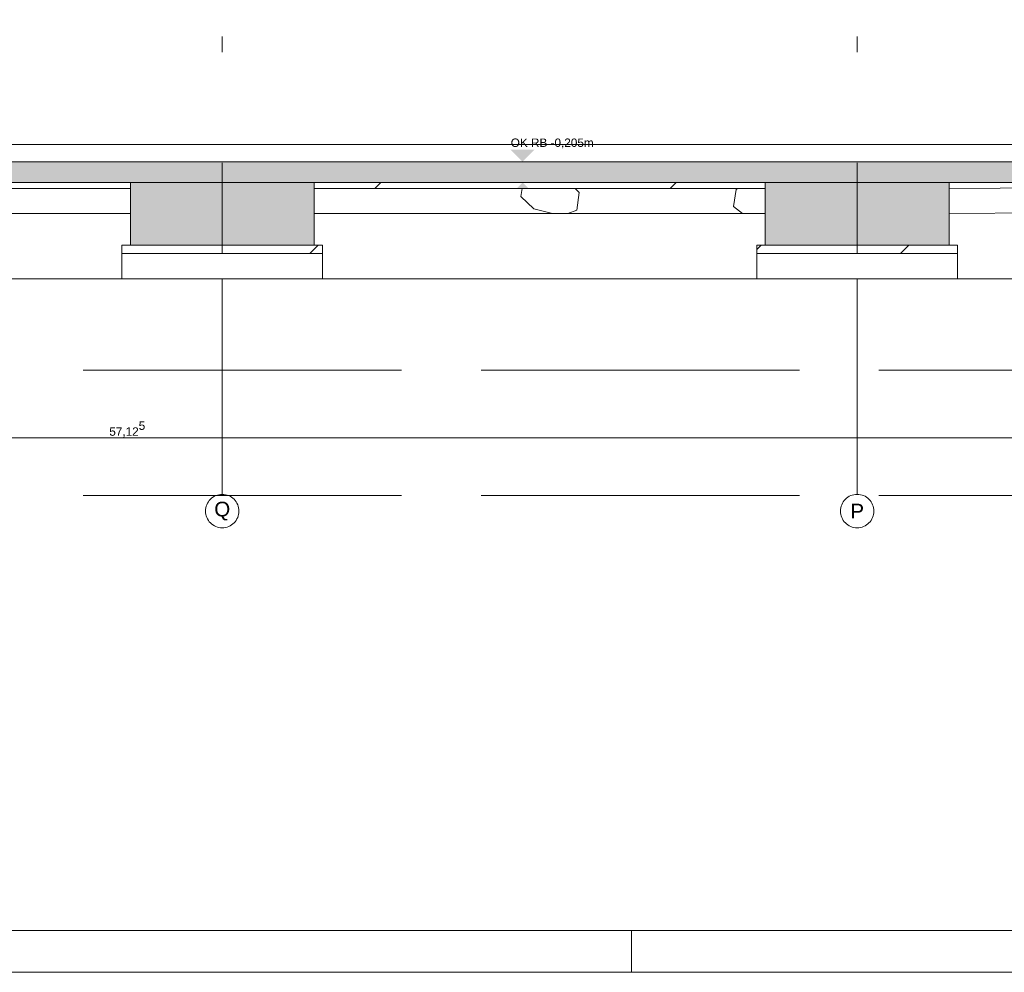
# Model space of a CAD drawing. Header units: metres. Extents: x -3716 to 31, y -1854 to 706.
# Tile 39 of 207: x -1961 to -1813, y -345 to -203. Entities that reach past the tile are written whole.
import ezdxf

# ---------------------------------------------------------------- set-up
doc = ezdxf.new("R2010")
doc.units = ezdxf.units.M
doc.header["$LTSCALE"] = 1.25
doc.header["$PDMODE"] = 1
doc.header["$PDSIZE"] = -2
doc.linetypes.add('ISO-02 Strichlinie', pattern=[3.81, 3.048, -0.762])
doc.linetypes.add('Linienart-53', pattern=[5.291531, 3.175, -1.058062, 0.352704, -0.705764])
doc.layers.get('0').update_dxf_attribs({"lineweight": 25})
for name, color, linetype, lineweight, true_color in [('30 -35 Decken- 0 Decken', 7, 'Continuous', 35, 0x00ee00), ('70 -72 Beschriftung- 1 Beschriftung allgemein', 7, 'Continuous', 9, 0xff6633), ('70 -76 Bemaßung- 2 Allgemein', 7, 'Continuous', 5, 0x6666cc)]:
    doc.layers.add(name, color=color, linetype=linetype, lineweight=lineweight, true_color=true_color)
for name, color, linetype, lineweight in [('70 -71 Achsen- 1 Gebäudeachsen', 7, 'Linienart-53', 18), ('70 -74 Zeichnungsblatt- 4 Plankopf Linie', 7, 'Continuous', 13), ('Keine', 7, 'Continuous', 9)]:
    doc.layers.add(name, color=color, linetype=linetype, lineweight=lineweight)
doc.styles.add('Arial', font='arial.ttf')
doc.dimstyles.new('SIA_DIN1356', dxfattribs={"dimtxt": 1.258608, "dimasz": 2.80603, "dimexe": 2.5, "dimexo": 3.75, "dimgap": 0.625, "dimtad": 1, "dimdec": 3, "dimtxsty": 'Arial', "dimblk": 'VW_SLASH-1', "dimblk1": 'VW_SLASH-1', "dimblk2": 'VW_SLASH-1', "dimcen": 0, "dimdle": 2.5, "dimadec": 3, "dimazin": 0, "dimtfac": 1, "dimtdec": 3, "dimtix": 1, "dimtmove": 0, "dimatfit": 0, "dimldrblk": 'VW_FILLEDARROW-1', "dimfxl": 1, "dimfrac": 2, "dimtolj": 1, "dimarcsym": 0})
pattern_1 = [(-135, (0, 0), (0.883883, -0.883883), [2.12132, -1.414214])]
pattern_2 = [(19.983, (0, 0), (3.0513, -2.96883), [0.19305, -3.66798]), (-13.8697, (0.1815, 0.066), (3.0513, -2.96883), [0.34402, -6.53646]), (-44.2152, (0.5155, -0.0165), (-0.57727, -4.28831), [0.21286, -4.04441]), (-97.6668, (0.668, -0.165), (-3.62857, -1.31948), [0.21635, -4.11064]), (-160.017, (0.639, -0.3794), (-6.67987, 1.64935), [0.19305, -3.66798]), (166.1303, (0.4577, -0.4453), (-9.73117, 4.618182), [0.34402, -6.53646]), (135.7848, (0.1237, -0.363), (0.57727, 4.28831), [0.21286, -4.04441]), (82.3332, (-0.029, -0.2145), (3.62857, 1.31948), [0.21635, -4.11064]), (-110.556, (-1.1957, 1.773), (4.23201, -2.40967), [0.17615, -4.14553]), (-67.1952, (-1.2576, 1.608), (4.23201, -2.40967), [0.28547, -6.7182]), (-29.657, (-1.147, 1.345), (5.74945, 1.63685), [0.1985, -4.67145]), (15.8914, (-0.9746, 1.2468), (1.517445, 4.04652), [0.24366, -5.73426]), (69.444, (-0.74, 1.3135), (-4.23201, 2.40967), [0.17615, -4.14553]), (112.8048, (-0.6783, 1.4784), (-1.517445, -4.04652), [0.28547, -6.71819]), (150.343, (-0.789, 1.7415), (-1.51744, -4.04652), [0.1985, -4.67145]), (-164.1086, (-0.9614, 1.8398), (-4.23201, 2.40967), [0.24366, -5.73426]), (-136.779, (0.742, -1.897), (2.8039, -7.00974), [0.18786, -9.2051]), (-68.1986, (0.605, -2.025), (9.6487, -0.57727), [0.151, -7.39873]), (-3.424, (0.6614, -2.166), (6.8448, 6.43247), [0.1933, -9.47264]), (43.221, (0.8544, -2.177), (-2.8039, 7.00974), [0.18786, -9.2051]), (111.8014, (0.991, -2.0485), (-9.6487, 0.57727), [0.151, -7.39873]), (176.576, (0.935, -1.908), (-6.8448, -6.43247), [0.1933, -9.47264]), (142.0458, (-1.1546, -1.1546), (-0.65974, -4.04091), [0.26147, -4.96791]), (80.7274, (-1.3606, -0.994), (-4.78312, -0.82468), [0.20472, -3.88969]), (41.7948, (-1.3278, -0.7917), (-4.783117, -0.824675), [0.36503, -6.93556]), (9.7824, (-1.0555, -0.5485), (-4.12338, 3.21623), [0.24268, -4.611]), (-37.9542, (-0.8165, -0.5072), (0.65974, 4.04091), [0.26147, -4.96791]), (-99.2726, (-0.6102, -0.668), (5.44286, 4.86558), [0.40944, -3.68497]), (-170.2176, (-0.6763, -1.072), (4.12338, -3.21623), [0.48537, -4.36832])]

# ---------------------------------------------------------------- blocks, each defined once
blk = doc.blocks.new('Plankopf')
at = {"layer": '70 -74 Zeichnungsblatt- 4 Plankopf Linie', "color": 7, "linetype": 'ISO-02 Strichlinie', "lineweight": 5, "transparency": 33554687}
blk.add_line((-0.4525, -0.4205), (-0.4525, -0.4155), dxfattribs=at)
at = {"layer": '70 -74 Zeichnungsblatt- 4 Plankopf Linie', "transparency": 33554687, "flags": 128}
for points in [[(-1.0675, 0.4205), (1.0675, 0.4205), (1.0675, -0.4205), (-1.0675, -0.4205)], [(-1.0475, -0.4155), (-1.0475, 0.4155), (1.0625, 0.4155), (1.0625, -0.4155)]]:
    blk.add_lwpolyline(points, close=True, dxfattribs=at)
at = {"layer": '70 -74 Zeichnungsblatt- 4 Plankopf Linie', "color": 0, "flags": 1}
for tag in ['Approval', 'Approval', 'Approval', 'Approval', 'Approval', 'AR_Genehmigt_-_Datum', 'Auto_Generate_Page_Number', 'Auto_Total_Num_Sheets', 'Auftraggeber', 'Auftraggeber_Zusatz_-1-', 'Auftraggeber_Zusatz_-2-', 'Architekt', 'Architekt_Zusatz_-1-', 'Architekt_Zusatz_-2-', 'Approval', 'Current_Plot_Date', 'Scale', 'Sheet_Number', 'Sheet_Title', 'Teil', 'Gewerk', 'Total_Num_Sheets', 'Tragwerksplanung', 'Tragwerksplanung_Zusatz_-1-', 'Tragwerksplanung_Zusatz_-2-', 'Geschäftszeichen', 'Zone', 'Zone', 'Zone', 'Zone', 'Zone', 'Status', 'TGA', 'TGA_Zusatz_-1-', 'TGA_Zusatz_-2-', 'Zone', 'Number', 'Publish_Date', 'Number', 'Publish_Date', 'Number', 'Publish_Date', 'Number', 'Publish_Date', 'Number', 'Publish_Date', 'Planungsgrundlagen', 'Plot_Date_Format', 'BH_Genehmigt_-_Datum', 'Papiermaße', 'Ebene', 'Page_Number', 'Plannummer_Fachplaner', 'File_Name', 'File_Name_Include_Path', 'Projektname_Zusatz', 'Project_Address', 'Landschaftsarchitekt', 'Landschaftsarchitekten_Zusatz-1-', 'Landschaftsarchitekten_Zusatz_-2-', 'Höhe_üNHN', 'Leistungsphase', 'Number', 'Publish_Date', 'Recipients', 'Recipients', 'Recipients', 'Recipients', 'Recipients', 'Project_Date', 'Project_ID', 'Project_Name', 'Recipients', 'Date', 'Note', 'Date', 'Note', 'Date', 'Note', 'Date', 'Note', 'Date', 'Note', 'Format', 'Date', 'Date', 'Note']:
    blk.add_attdef(tag, (-1.0675, -0.4205), '', height=0.00018, dxfattribs=at)
blk = doc.blocks.new('Gruppe-1101')
at = {"layer": '70 -71 Achsen- 1 Gebäudeachsen', "transparency": 33554687}
for p, q in [((-129.821, 32.385), (-129.821, 37.864)), ((-122.221, 32.385), (-122.221, 37.864))]:
    blk.add_line(p, q, dxfattribs=at)
at = {"color": 255, "transparency": 33554687}
for points in [[(-129.821, 31.985), (-129.841, 31.986), (-129.86, 31.989), (-129.879, 31.994), (-129.898, 32), (-129.915, 32.009), (-129.932, 32.019), (-129.948, 32.031), (-129.962, 32.044), (-129.976, 32.058), (-129.987, 32.074), (-129.997, 32.091), (-130.006, 32.109), (-130.012, 32.127), (-130.017, 32.146), (-130.02, 32.166), (-130.021, 32.185), (-130.02, 32.205), (-130.017, 32.224), (-130.012, 32.243), (-130.006, 32.262), (-129.997, 32.28), (-129.987, 32.296), (-129.976, 32.312), (-129.962, 32.327), (-129.948, 32.34), (-129.932, 32.352), (-129.915, 32.362), (-129.898, 32.37), (-129.879, 32.377), (-129.86, 32.381), (-129.841, 32.384), (-129.821, 32.385), (-129.801, 32.384), (-129.782, 32.381), (-129.763, 32.377), (-129.744, 32.37), (-129.727, 32.362), (-129.71, 32.352), (-129.694, 32.34), (-129.68, 32.327), (-129.666, 32.312), (-129.655, 32.296), (-129.645, 32.28), (-129.636, 32.262), (-129.63, 32.243), (-129.625, 32.224), (-129.622, 32.205), (-129.621, 32.185), (-129.622, 32.166), (-129.625, 32.146), (-129.63, 32.127), (-129.636, 32.109), (-129.645, 32.091), (-129.655, 32.074), (-129.666, 32.058), (-129.68, 32.044), (-129.694, 32.031), (-129.71, 32.019), (-129.727, 32.009), (-129.744, 32), (-129.763, 31.994), (-129.782, 31.989), (-129.801, 31.986)], [(-122.221, 31.985), (-122.241, 31.986), (-122.26, 31.989), (-122.279, 31.994), (-122.298, 32), (-122.315, 32.009), (-122.332, 32.019), (-122.348, 32.031), (-122.362, 32.044), (-122.376, 32.058), (-122.387, 32.074), (-122.397, 32.091), (-122.406, 32.109), (-122.412, 32.127), (-122.417, 32.146), (-122.42, 32.166), (-122.421, 32.185), (-122.42, 32.205), (-122.417, 32.224), (-122.412, 32.243), (-122.406, 32.262), (-122.397, 32.28), (-122.387, 32.296), (-122.376, 32.312), (-122.362, 32.327), (-122.348, 32.34), (-122.332, 32.352), (-122.315, 32.362), (-122.298, 32.37), (-122.279, 32.377), (-122.26, 32.381), (-122.241, 32.384), (-122.221, 32.385), (-122.201, 32.384), (-122.182, 32.381), (-122.163, 32.377), (-122.144, 32.37), (-122.127, 32.362), (-122.11, 32.352), (-122.094, 32.34), (-122.08, 32.327), (-122.066, 32.312), (-122.055, 32.296), (-122.045, 32.28), (-122.036, 32.262), (-122.03, 32.243), (-122.025, 32.224), (-122.022, 32.205), (-122.021, 32.185), (-122.022, 32.166), (-122.025, 32.146), (-122.03, 32.127), (-122.036, 32.109), (-122.045, 32.091), (-122.055, 32.074), (-122.066, 32.058), (-122.08, 32.044), (-122.094, 32.031), (-122.11, 32.019), (-122.127, 32.009), (-122.144, 32), (-122.163, 31.994), (-122.182, 31.989), (-122.201, 31.986)]]:
    blk.add_wipeout(points, dxfattribs=at).dxf.layer = 'Keine'
at = {"layer": 'Keine', "transparency": 33554687, "flags": 128}
for points in [[(-129.821, 31.985), (-129.841, 31.986), (-129.86, 31.989), (-129.879, 31.994), (-129.898, 32), (-129.915, 32.009), (-129.932, 32.019), (-129.948, 32.031), (-129.962, 32.044), (-129.976, 32.058), (-129.987, 32.074), (-129.997, 32.091), (-130.006, 32.109), (-130.012, 32.127), (-130.017, 32.146), (-130.02, 32.166), (-130.021, 32.185), (-130.02, 32.205), (-130.017, 32.224), (-130.012, 32.243), (-130.006, 32.262), (-129.997, 32.28), (-129.987, 32.296), (-129.976, 32.312), (-129.962, 32.327), (-129.948, 32.34), (-129.932, 32.352), (-129.915, 32.362), (-129.898, 32.37), (-129.879, 32.377), (-129.86, 32.381), (-129.841, 32.384), (-129.821, 32.385), (-129.801, 32.384), (-129.782, 32.381), (-129.763, 32.377), (-129.744, 32.37), (-129.727, 32.362), (-129.71, 32.352), (-129.694, 32.34), (-129.68, 32.327), (-129.666, 32.312), (-129.655, 32.296), (-129.645, 32.28), (-129.636, 32.262), (-129.63, 32.243), (-129.625, 32.224), (-129.622, 32.205), (-129.621, 32.185), (-129.622, 32.166), (-129.625, 32.146), (-129.63, 32.127), (-129.636, 32.109), (-129.645, 32.091), (-129.655, 32.074), (-129.666, 32.058), (-129.68, 32.044), (-129.694, 32.031), (-129.71, 32.019), (-129.727, 32.009), (-129.744, 32), (-129.763, 31.994), (-129.782, 31.989), (-129.801, 31.986)], [(-122.221, 31.985), (-122.241, 31.986), (-122.26, 31.989), (-122.279, 31.994), (-122.298, 32), (-122.315, 32.009), (-122.332, 32.019), (-122.348, 32.031), (-122.362, 32.044), (-122.376, 32.058), (-122.387, 32.074), (-122.397, 32.091), (-122.406, 32.109), (-122.412, 32.127), (-122.417, 32.146), (-122.42, 32.166), (-122.421, 32.185), (-122.42, 32.205), (-122.417, 32.224), (-122.412, 32.243), (-122.406, 32.262), (-122.397, 32.28), (-122.387, 32.296), (-122.376, 32.312), (-122.362, 32.327), (-122.348, 32.34), (-122.332, 32.352), (-122.315, 32.362), (-122.298, 32.37), (-122.279, 32.377), (-122.26, 32.381), (-122.241, 32.384), (-122.221, 32.385), (-122.201, 32.384), (-122.182, 32.381), (-122.163, 32.377), (-122.144, 32.37), (-122.127, 32.362), (-122.11, 32.352), (-122.094, 32.34), (-122.08, 32.327), (-122.066, 32.312), (-122.055, 32.296), (-122.045, 32.28), (-122.036, 32.262), (-122.03, 32.243), (-122.025, 32.224), (-122.022, 32.205), (-122.021, 32.185), (-122.022, 32.166), (-122.025, 32.146), (-122.03, 32.127), (-122.036, 32.109), (-122.045, 32.091), (-122.055, 32.074), (-122.066, 32.058), (-122.08, 32.044), (-122.094, 32.031), (-122.11, 32.019), (-122.127, 32.009), (-122.144, 32), (-122.163, 31.994), (-122.182, 31.989), (-122.201, 31.986)]]:
    blk.add_lwpolyline(points, close=True, dxfattribs=at)
at = {"layer": 'Keine', "transparency": 33554687, "char_height": 0.176, "attachment_point": 5, "line_spacing_factor": 0.970891, "style": 'Arial'}
for s, insert in [('Q', (-129.821, 32.185)), ('P', (-122.221, 32.185))]:
    blk.add_mtext(s, dxfattribs=dict(at, insert=insert))
blk = doc.blocks.new('Gruppe-1105')
at = {"layer": '30 -35 Decken- 0 Decken', "color": 7, "insert": (-126.36754906, 35.94690984), "char_height": 0.1006886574, "attachment_point": 1, "line_spacing_factor": 0.970891, "style": 'Arial'}
blk.add_mtext('UK RB -0,455m', dxfattribs=at)
at = {"color": 255, "linetype": 'Continuous', "lineweight": 9}
for points in [[(-162.29599996, 36.57119107), (-101.34599996, 36.57119107), (-101.34599996, 36.36619107), (-162.29599996, 36.36619107)], [(-136.32099996, 36.11619107), (-130.92099996, 36.11619107), (-130.92099996, 36.04619107), (-136.32099996, 36.04619107)], [(-128.72099996, 36.11619107), (-123.32099996, 36.11619107), (-123.32099996, 36.04619107), (-128.72099996, 36.04619107)], [(-121.12099996, 36.11619107), (-119.86099996, 36.11619107), (-119.79099996, 36.04619107), (-121.12099996, 36.04619107)], [(-131.02099996, 35.36619107), (-128.62099996, 35.36619107), (-128.62099996, 35.26619107), (-131.02099996, 35.26619107)], [(-123.42099996, 35.36619107), (-121.02099996, 35.36619107), (-121.02099996, 35.26619107), (-123.42099996, 35.26619107)]]:
    blk.add_wipeout(points, dxfattribs=at).dxf.layer = '30 -35 Decken- 0 Decken'
at = {"layer": '30 -35 Decken- 0 Decken', "linetype": 'Continuous', "lineweight": 9}
h = blk.add_hatch(dxfattribs=at)
h.set_pattern_fill('5_Beton unbewehrt', style=0, pattern_type=2)
h.set_pattern_definition(pattern_1)
h.paths.add_polyline_path([(-136.32099996, 36.11619107), (-130.92099996, 36.11619107), (-130.92099996, 36.04619107), (-136.32099996, 36.04619107)])
h = blk.add_hatch(dxfattribs=at)
h.set_pattern_fill('5_Beton unbewehrt', style=0, pattern_type=2)
h.set_pattern_definition(pattern_1)
h.paths.add_polyline_path([(-128.72099996, 36.11619107), (-123.32099996, 36.11619107), (-123.32099996, 36.04619107), (-128.72099996, 36.04619107)])
h = blk.add_hatch(dxfattribs=at)
h.set_pattern_fill('5_Beton unbewehrt', style=0, pattern_type=2)
h.set_pattern_definition(pattern_1)
h.paths.add_polyline_path([(-121.12099996, 36.11619107), (-119.86099996, 36.11619107), (-119.79099996, 36.04619107), (-121.12099996, 36.04619107)])
h = blk.add_hatch(dxfattribs=at)
h.set_pattern_fill('5_Beton unbewehrt', style=0, pattern_type=2)
h.set_pattern_definition(pattern_1)
h.paths.add_polyline_path([(-131.02099996, 35.36619107), (-128.62099996, 35.36619107), (-128.62099996, 35.26619107), (-131.02099996, 35.26619107)])
h = blk.add_hatch(dxfattribs=at)
h.set_pattern_fill('5_Beton unbewehrt', style=0, pattern_type=2)
h.set_pattern_definition(pattern_1)
h.paths.add_polyline_path([(-123.42099996, 35.36619107), (-121.02099996, 35.36619107), (-121.02099996, 35.26619107), (-123.42099996, 35.26619107)])
at = {"layer": '30 -35 Decken- 0 Decken', "color": 7, "linetype": 'Continuous', "lineweight": 9, "flags": 128}
for points in [[(-162.29599996, 36.57119107), (-101.34599996, 36.57119107), (-101.34599996, 36.36619107), (-162.29599996, 36.36619107)], [(-136.32099996, 36.11619107), (-130.92099996, 36.11619107), (-130.92099996, 36.04619107), (-136.32099996, 36.04619107)], [(-128.72099996, 36.11619107), (-123.32099996, 36.11619107), (-123.32099996, 36.04619107), (-128.72099996, 36.04619107)], [(-121.12099996, 36.11619107), (-119.86099996, 36.11619107), (-119.79099996, 36.04619107), (-121.12099996, 36.04619107)], [(-131.02099996, 35.36619107), (-128.62099996, 35.36619107), (-128.62099996, 35.26619107), (-131.02099996, 35.26619107)], [(-123.42099996, 35.36619107), (-121.02099996, 35.36619107), (-121.02099996, 35.26619107), (-123.42099996, 35.26619107)]]:
    blk.add_lwpolyline(points, close=True, dxfattribs=at)
at = {"layer": '30 -35 Decken- 0 Decken', "color": 7, "linetype": 'Continuous', "lineweight": 9}
for points in [[(-126.22528472, 36.36619107), (-126.36754906, 36.50845541), (-126.08302039, 36.50845541)], [(-126.22528472, 36.11619107), (-126.36754906, 35.97392674), (-126.08302039, 35.97392674)]]:
    blk.add_solid(points, dxfattribs=at)
at = {"layer": '30 -35 Decken- 0 Decken', "color": 7, "insert": (-126.36754906, 36.64371629), "char_height": 0.1006886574, "attachment_point": 1, "line_spacing_factor": 0.970891, "style": 'Arial'}
blk.add_mtext('OK RB -0,205m', dxfattribs=at)
at = {"color": 255, "linetype": 'Continuous', "lineweight": 9}
blk.add_wipeout([(-167.72099996, 35.36619107), (-167.72099996, 36.01619107), (-165.69599318, 36.01619107), (-165.69599318, 35.91619107), (-164.29599996, 35.91619107), (-164.29599996, 35.07119107), (-164.62599996, 35.07119107), (-164.62599996, 34.07119107), (-161.56599996, 34.07119107), (-161.56599996, 35.07119107), (-161.89599996, 35.07119107), (-161.89599996, 36.11619107), (-160.82099996, 36.11619107), (-160.82099996, 35.36619107), (-159.62099996, 35.36619107), (-159.62099996, 36.11619107), (-153.72099996, 36.11619107), (-153.72099996, 35.36619107), (-151.52099996, 35.36619107), (-151.52099996, 36.11619107), (-146.12099996, 36.11619107), (-146.12099996, 35.36619107), (-143.92099996, 35.36619107), (-143.92099996, 36.11619107), (-138.52099996, 36.11619107), (-138.52099996, 35.36619107), (-136.32099996, 35.36619107), (-136.32099996, 36.11619107), (-130.92099996, 36.11619107), (-130.92099996, 35.36619107), (-128.72099996, 35.36619107), (-128.72099996, 36.11619107), (-123.32099996, 36.11619107), (-123.32099996, 35.36619107), (-121.12099996, 35.36619107), (-121.12099996, 36.11619107), (-115.72099996, 36.11619107), (-115.72099996, 35.36619107), (-113.52099996, 35.36619107), (-113.52099996, 36.11619107), (-108.12099996, 36.11619107), (-108.12099996, 35.36619107), (-105.92099996, 35.36619107), (-105.92099996, 36.11619107), (-101.74599996, 36.11619107), (-101.74599996, 35.07119107), (-102.09599996, 35.07119107), (-102.09599996, 34.07119107), (-98.82099996, 34.07119107), (-98.82099996, 36.11619107), (-94.92099996, 36.11619107), (-94.92099996, 35.36619107), (-93.72099996, 35.36619107), (-93.72099996, 36.11619107), (-92.67099996, 36.11619107), (-92.67099996, 35.36619107), (-89.67099996, 35.36619107), (-89.67099996, 36.11619107), (-84.42099996, 36.11619107), (-84.42099996, 35.36619107), (-80.75599996, 35.36619107), (-80.75599996, 36.11619107), (-76.34599996, 36.11619107), (-76.34599996, 36.01619107), (-75.42099996, 36.01619107), (-75.42099996, 35.36619107), (-73.92099996, 35.36619107), (-73.92099996, 36.01619107), (-68.62099996, 36.01619107), (-68.62099996, 35.36619107), (-64.22099996, 35.36619107), (-64.22099996, 36.01619107), (-60.37099996, 36.01619107), (-60.37099996, 35.36619107), (-55.97099996, 35.36619107), (-55.97099996, 36.01619107), (-50.19599996, 36.01619107), (-50.19599996, 34.55619107), (-29.02099996, 34.55619107), (-29.02099996, 36.01619107), (-26.37099996, 36.01619107), (-26.37099996, 35.91619107), (-25.92099996, 35.91619107), (-25.92099996, 35.36619107), (-24.42099996, 35.36619107), (-24.42099996, 36.11619107), (-24.97099996, 36.11619107), (-24.97099996, 36.36619107), (-29.42099996, 36.36619107), (-29.42099996, 35.15619107), (-49.79599996, 35.15619107), (-49.79599996, 36.36619107), (-99.54599996, 36.36619107), (-99.54599996, 35.07119107), (-101.34599996, 35.07119107), (-101.34599996, 36.36619107), (-162.29599996, 36.36619107), (-162.29599996, 35.07119107), (-163.89599996, 35.07119107), (-163.89599996, 36.36619107), (-168.02099996, 36.36619107), (-168.02099996, 35.36619107)], dxfattribs=at).dxf.layer = '30 -35 Decken- 0 Decken'
at = {"layer": '30 -35 Decken- 0 Decken', "linetype": 'Continuous', "lineweight": 9}
h = blk.add_hatch(dxfattribs=at)
h.set_pattern_fill('Stahlbeton1  SRF', style=0, pattern_type=2)
h.set_pattern_definition([(45, (0, 0), (0.07071068, -0.07071068), []), (45, (0.03536, -0.03536), (0.07071068, -0.07071068), [0.075, -0.05])])
h.paths.add_polyline_path([(-167.72099996, 35.36619107), (-167.72099996, 36.01619107), (-165.69599318, 36.01619107), (-165.69599318, 35.91619107), (-164.29599996, 35.91619107), (-164.29599996, 35.07119107), (-164.62599996, 35.07119107), (-164.62599996, 34.07119107), (-161.56599996, 34.07119107), (-161.56599996, 35.07119107), (-161.89599996, 35.07119107), (-161.89599996, 36.11619107), (-160.82099996, 36.11619107), (-160.82099996, 35.36619107), (-159.62099996, 35.36619107), (-159.62099996, 36.11619107), (-153.72099996, 36.11619107), (-153.72099996, 35.36619107), (-151.52099996, 35.36619107), (-151.52099996, 36.11619107), (-146.12099996, 36.11619107), (-146.12099996, 35.36619107), (-143.92099996, 35.36619107), (-143.92099996, 36.11619107), (-138.52099996, 36.11619107), (-138.52099996, 35.36619107), (-136.32099996, 35.36619107), (-136.32099996, 36.11619107), (-130.92099996, 36.11619107), (-130.92099996, 35.36619107), (-128.72099996, 35.36619107), (-128.72099996, 36.11619107), (-123.32099996, 36.11619107), (-123.32099996, 35.36619107), (-121.12099996, 35.36619107), (-121.12099996, 36.11619107), (-115.72099996, 36.11619107), (-115.72099996, 35.36619107), (-113.52099996, 35.36619107), (-113.52099996, 36.11619107), (-108.12099996, 36.11619107), (-108.12099996, 35.36619107), (-105.92099996, 35.36619107), (-105.92099996, 36.11619107), (-101.74599996, 36.11619107), (-101.74599996, 35.07119107), (-102.09599996, 35.07119107), (-102.09599996, 34.07119107), (-98.82099996, 34.07119107), (-98.82099996, 36.11619107), (-94.92099996, 36.11619107), (-94.92099996, 35.36619107), (-93.72099996, 35.36619107), (-93.72099996, 36.11619107), (-92.67099996, 36.11619107), (-92.67099996, 35.36619107), (-89.67099996, 35.36619107), (-89.67099996, 36.11619107), (-84.42099996, 36.11619107), (-84.42099996, 35.36619107), (-80.75599996, 35.36619107), (-80.75599996, 36.11619107), (-76.34599996, 36.11619107), (-76.34599996, 36.01619107), (-75.42099996, 36.01619107), (-75.42099996, 35.36619107), (-73.92099996, 35.36619107), (-73.92099996, 36.01619107), (-68.62099996, 36.01619107), (-68.62099996, 35.36619107), (-64.22099996, 35.36619107), (-64.22099996, 36.01619107), (-60.37099996, 36.01619107), (-60.37099996, 35.36619107), (-55.97099996, 35.36619107), (-55.97099996, 36.01619107), (-50.19599996, 36.01619107), (-50.19599996, 34.55619107), (-29.02099996, 34.55619107), (-29.02099996, 36.01619107), (-26.37099996, 36.01619107), (-26.37099996, 35.91619107), (-25.92099996, 35.91619107), (-25.92099996, 35.36619107), (-24.42099996, 35.36619107), (-24.42099996, 36.11619107), (-24.97099996, 36.11619107), (-24.97099996, 36.36619107), (-29.42099996, 36.36619107), (-29.42099996, 35.15619107), (-49.79599996, 35.15619107), (-49.79599996, 36.36619107), (-99.54599996, 36.36619107), (-99.54599996, 35.07119107), (-101.34599996, 35.07119107), (-101.34599996, 36.36619107), (-162.29599996, 36.36619107), (-162.29599996, 35.07119107), (-163.89599996, 35.07119107), (-163.89599996, 36.36619107), (-168.02099996, 36.36619107), (-168.02099996, 35.36619107)])
at = {"layer": '30 -35 Decken- 0 Decken', "color": 7, "linetype": 'Continuous', "lineweight": 9}
for p, q in [((-130.92099996, 36.11619107), (-128.72099996, 36.11619107)), ((-123.32099996, 36.11619107), (-121.12099996, 36.11619107))]:
    blk.add_line(p, q, dxfattribs=at)
at = {"layer": '30 -35 Decken- 0 Decken', "color": 7, "linetype": 'Continuous', "lineweight": 9, "flags": 128}
for points in [[(-146.12099996, 35.36619107), (-143.92099996, 35.36619107), (-143.92099996, 36.11619107), (-138.52099996, 36.11619107), (-138.52099996, 35.36619107), (-136.32099996, 35.36619107), (-136.32099996, 36.11619107), (-130.92099996, 36.11619107), (-130.92099996, 35.36619107), (-128.72099996, 35.36619107), (-128.72099996, 36.11619107), (-123.32099996, 36.11619107), (-123.32099996, 35.36619107), (-121.12099996, 35.36619107), (-121.12099996, 36.11619107), (-115.72099996, 36.11619107)], [(-101.34599996, 36.36619107), (-162.29599996, 36.36619107)]]:
    blk.add_lwpolyline(points, dxfattribs=at)
at = {"layer": '70 -71 Achsen- 1 Gebäudeachsen', "color": 7, "transparency": 33554687}
blk.add_blockref('Gruppe-1101', (0, 0), dxfattribs=at)
blk = doc.blocks.new('_FU_2D LP9 (3D)')
at = {"layer": '30 -35 Decken- 0 Decken', "color": 7}
blk.add_blockref('Gruppe-1105', (0, 0), dxfattribs=at)
at = {"layer": '70 -72 Beschriftung- 1 Beschriftung allgemein', "linetype": 'ISO-02 Strichlinie'}
for p, q in [((-183.8724, 33.8712), (1.1339, 33.8712)), ((-183.8724, 32.3712), (1.1339, 32.3712))]:
    blk.add_line(p, q, dxfattribs=at)
blk = doc.blocks.new('Gruppe-1114')
at = {"color": 255, "linetype": 'Continuous', "lineweight": 9}
for points in [[(-136.321, 36.046), (-130.921, 36.046), (-130.921, 35.746), (-136.321, 35.746)], [(-128.721, 36.046), (-123.321, 36.046), (-123.321, 35.746), (-128.721, 35.746)], [(-121.121, 36.046), (-119.898, 36.055), (-119.75, 35.906), (-115.721, 35.906), (-115.721, 35.606), (-119.874, 35.606), (-120.022, 35.754), (-121.119, 35.746)], [(-131.021, 35.266), (-128.621, 35.266), (-128.621, 34.966), (-131.021, 34.966)], [(-123.421, 35.266), (-121.021, 35.266), (-121.021, 34.966), (-123.421, 34.966)]]:
    blk.add_wipeout(points, dxfattribs=at).dxf.layer = '30 -35 Decken- 0 Decken'
at = {"layer": '30 -35 Decken- 0 Decken', "linetype": 'Continuous', "lineweight": 9}
h = blk.add_hatch(dxfattribs=at)
h.set_pattern_fill('Mörtel_Putz sehr fein SRF', style=0, pattern_type=2)
h.set_pattern_definition(pattern_2)
h.paths.add_polyline_path([(-136.321, 36.046), (-130.921, 36.046), (-130.921, 35.746), (-136.321, 35.746)])
h = blk.add_hatch(dxfattribs=at)
h.set_pattern_fill('Mörtel_Putz sehr fein SRF', style=0, pattern_type=2)
h.set_pattern_definition(pattern_2)
h.paths.add_polyline_path([(-128.721, 36.046), (-123.321, 36.046), (-123.321, 35.746), (-128.721, 35.746)])
h = blk.add_hatch(dxfattribs=at)
h.set_pattern_fill('Mörtel_Putz sehr fein SRF', style=0, pattern_type=2)
h.set_pattern_definition(pattern_2)
h.paths.add_polyline_path([(-121.121, 36.046), (-119.898, 36.055), (-119.75, 35.906), (-115.721, 35.906), (-115.721, 35.606), (-119.874, 35.606), (-120.022, 35.754), (-121.119, 35.746)])
h = blk.add_hatch(dxfattribs=at)
h.set_pattern_fill('Mörtel_Putz sehr fein SRF', style=0, pattern_type=2)
h.set_pattern_definition(pattern_2)
h.paths.add_polyline_path([(-131.021, 35.266), (-128.621, 35.266), (-128.621, 34.966), (-131.021, 34.966)])
h = blk.add_hatch(dxfattribs=at)
h.set_pattern_fill('Mörtel_Putz sehr fein SRF', style=0, pattern_type=2)
h.set_pattern_definition(pattern_2)
h.paths.add_polyline_path([(-123.421, 35.266), (-121.021, 35.266), (-121.021, 34.966), (-123.421, 34.966)])
at = {"layer": '30 -35 Decken- 0 Decken', "color": 7, "linetype": 'Continuous', "lineweight": 9, "flags": 128}
for points in [[(-136.321, 36.046), (-130.921, 36.046), (-130.921, 35.746), (-136.321, 35.746)], [(-128.721, 36.046), (-123.321, 36.046), (-123.321, 35.746), (-128.721, 35.746)], [(-121.121, 36.046), (-119.898, 36.055), (-119.75, 35.906), (-115.721, 35.906), (-115.721, 35.606), (-119.874, 35.606), (-120.022, 35.754), (-121.119, 35.746)], [(-131.021, 35.266), (-128.621, 35.266), (-128.621, 34.966), (-131.021, 34.966)], [(-123.421, 35.266), (-121.021, 35.266), (-121.021, 34.966), (-123.421, 34.966)]]:
    blk.add_lwpolyline(points, close=True, dxfattribs=at)
blk = doc.blocks.new('VW_SLASH-1')
at = {"color": 0, "linetype": 'ByBlock', "lineweight": -2, "transparency": 16777216}
blk.add_line((0.8909, 0), (-1, 0), dxfattribs=at)
at = {"color": 0, "lineweight": 20, "transparency": 16777216, "flags": 128}
blk.add_lwpolyline([(0.5001, 0.5001), (-0.5001, -0.5001)], dxfattribs=at)
blk = doc.blocks.new('*D1515')
at = {"layer": '70 -76 Bemaßung- 2 Allgemein', "color": 0, "lineweight": -2}
for p, q in [((-105.202, 33.061), (-156.715, 33.061)), ((-159.521, 29.781), (-159.521, 30.561)), ((-102.396, 29.781), (-102.396, 30.561))]:
    blk.add_line(p, q, dxfattribs=at)
at = {"layer": 'Defpoints', "color": 0}
for p in [(-159.521, 33.531), (-102.396, 33.531), (-159.521, 33.061)]:
    blk.add_point(p, dxfattribs=at)
at = {"layer": '70 -76 Bemaßung- 2 Allgemein', "color": 0, "lineweight": -2, "xscale": 2.8060302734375, "yscale": 2.8060302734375, "zscale": 2.8060302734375, "rotation": 180}
blk.add_blockref('VW_SLASH-1', (-159.521, 33.061), dxfattribs=at)
at = {"layer": '70 -76 Bemaßung- 2 Allgemein', "color": 0, "lineweight": -2, "xscale": 2.8060302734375, "yscale": 2.8060302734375, "zscale": 2.8060302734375}
blk.add_blockref('VW_SLASH-1', (-102.396, 33.061), dxfattribs=at)
at = {"layer": '70 -76 Bemaßung- 2 Allgemein', "color": 0, "insert": (-130.958, 33.163), "char_height": 0.10069, "attachment_point": 5, "style": 'Arial'}
blk.add_mtext('\\A1;57,12\\S5^ ;', dxfattribs=at)
blk = doc.blocks.new('VW_FILLEDARROW-1')
at = {"linetype": 'Continuous', "lineweight": 0, "transparency": 16777216}
blk.add_hatch(color=0, dxfattribs=at).paths.add_polyline_path([(-1.4144, 0.379), (0, 0), (-1.4144, -0.379)])
at = {"color": 0, "lineweight": 5, "transparency": 16777216, "flags": 128}
blk.add_lwpolyline([(-1.4144, 0.379), (0, 0), (-1.4144, -0.379)], close=True, dxfattribs=at)
blk = doc.blocks.new('Gruppe-1118')
at = {"layer": '70 -76 Bemaßung- 2 Allgemein'}
dim = blk.add_linear_dim(base=(-159.52099996, 33.06119107), p1=(-102.39599996, 33.53119107), p2=(-159.52099996, 33.53119107), text='57,12\\S5^ ;', dimstyle='SIA_DIN1356', override={"dimtxt": 0.100689, "dimgap": 0.025, "dimdec": 8, "dimpost": '<>', "dimtxsty": 'Arial', "dimtmove": 2}, dxfattribs=at)
dim.commit()
dim.dimension.update_dxf_attribs({"geometry": '*D1515', "text_midpoint": (-130.95849996, 33.16338571)})
blk = doc.blocks.new('_Feinplanum 2D-6 (3D)')
at = {"layer": '70 -72 Beschriftung- 1 Beschriftung allgemein', "linetype": 'ISO-02 Strichlinie'}
blk.add_line((-183.87242454, 32.37119107), (1.13388679, 32.37119107), dxfattribs=at)
at = {"layer": '30 -35 Decken- 0 Decken', "color": 7}
blk.add_blockref('Gruppe-1114', (0, 0), dxfattribs=at)
at = {"layer": '30 -35 Decken- 0 Decken', "color": 7, "linetype": 'Continuous', "lineweight": 9}
blk.add_line((-103.53099996, 34.96619107), (-159.52099996, 34.96619107), dxfattribs=at)
at = {"layer": '70 -72 Beschriftung- 1 Beschriftung allgemein', "linetype": 'ISO-02 Strichlinie'}
blk.add_line((-183.87242454, 33.87119107), (1.13388679, 33.87119107), dxfattribs=at)
at = {"layer": '70 -76 Bemaßung- 2 Allgemein'}
blk.add_blockref('Gruppe-1118', (0, 0), dxfattribs=at)

msp = doc.modelspace()

# ---------------------------------------------------------------- block references
at = {"layer": '70 -74 Zeichnungsblatt- 4 Plankopf Linie', "xscale": 1250, "yscale": 1250, "zscale": 1250}
msp.add_blockref('Plankopf', (-1303.55, 180.16), dxfattribs=at)

# ---------------------------------------------------------------- next in the draw order: block references
at = {"layer": 'Keine', "color": 1, "xscale": 12.5, "yscale": 12.5, "zscale": 12.5}
msp.add_blockref('_FU_2D LP9 (3D)', (-307.66, -678.79), dxfattribs=at)

# ---------------------------------------------------------------- next in the draw order: block references
msp.add_blockref('_Feinplanum 2D-6 (3D)', (-307.66, -678.79), dxfattribs=at)

doc.saveas('drawing.dxf')
